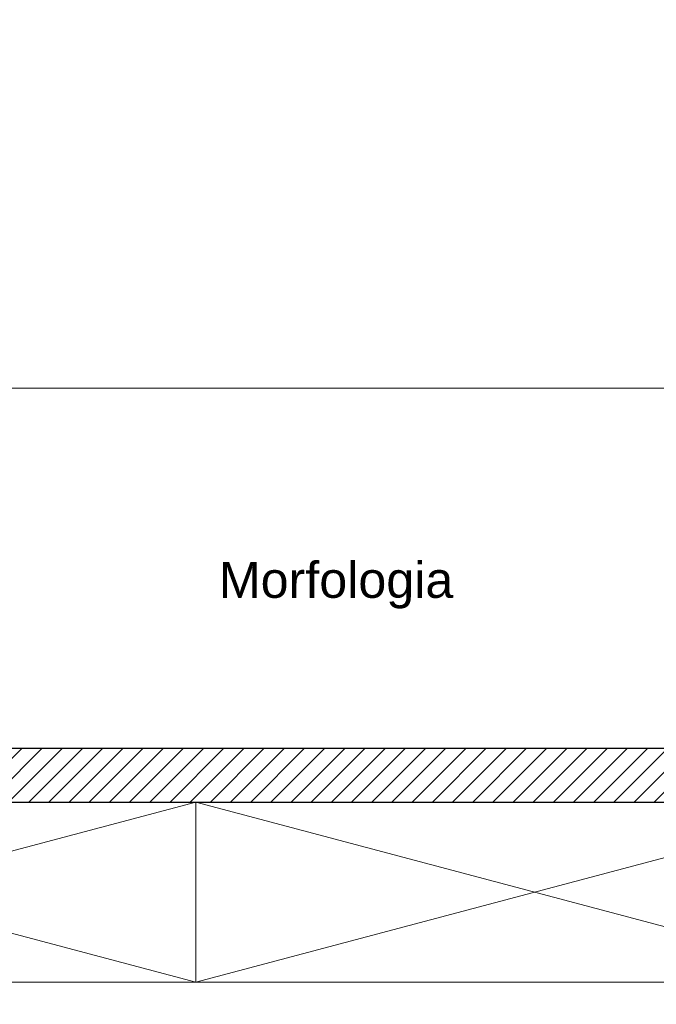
# Model space of a CAD drawing. Header units: millimetres. Extents: x 24385 to 79107, y -56478 to -23676.
# Tile 181 of 256: x 26993 to 27135, y -25763 to -25544. Entities that reach past the tile are written whole.
import ezdxf

# ---------------------------------------------------------------- set-up
doc = ezdxf.new("R2010")
doc.units = ezdxf.units.MM
doc.header["$LTSCALE"] = 2
for name, color, linetype, lineweight in [('0_OPIS', 7, 'Continuous', 13), ('3DPLAN_A_TABELKA POMIESZCZEŃ', 7, 'Continuous', 0), ('A_MEBLE', 9, 'Continuous', 5), ('AW_MEB_KUCH', 23, 'Continuous', 0), ('Opisy', 7, 'Continuous', 13)]:
    doc.layers.add(name, color=color, linetype=linetype, lineweight=lineweight)
doc.layers.add('3DPLAN_A_KRESKOWANIE 1', color=253, linetype='Continuous')
doc.layers.add('3DPLAN_A_OPIS', color=8, linetype='Continuous')
doc.styles.add('ARIAL', font='arial.ttf')

# ---------------------------------------------------------------- blocks, each defined once
blk = doc.blocks.new('kondygnacja -1')
at = {"layer": '3DPLAN_A_KRESKOWANIE 1'}
h = blk.add_hatch(dxfattribs=at)
h.set_pattern_fill('ANSI31', color=256, scale=7.5, style=0)
h.set_pattern_definition([(45, (23044.838, -26883.88), (-16.83798, 16.83798), [])])
h.paths.add_polyline_path([(31677.49, -24430.84), (30214.87, -24430.84), (30214.87, -24470.84), (30429.61, -24470.84), (30429.61, -24477.84), (30447.61, -24477.84), (30447.61, -24818.84), (30476.61, -24818.84), (30476.61, -24470.84), (31012.61, -24470.84), (31012.61, -24478.84), (31079.61, -24478.84), (31079.61, -24470.84), (31638.61, -24470.84), (31638.61, -25036.84), (31079.61, -25036.84), (31079.61, -25028.84), (31012.61, -25028.84), (31012.61, -25036.84), (30611.38, -25036.84), (30611.38, -25072.84), (31023.61, -25072.84), (31034.61, -25082.84), (31034.61, -25330.84), (31023.61, -25340.84), (30831.4, -25340.84, -0.038531), (30832.58, -25356.18), (30832.58, -25371.84), (31079.61, -25371.84), (31079.61, -25072.84), (31638.61, -25072.84), (31638.61, -25943.84), (30832.58, -25943.84), (30832.58, -26009.84), (31677.49, -26009.84)])
h.paths.add_polyline_path([(30682.61, -26009.84), (30832.58, -26009.84), (30832.58, -25943.84), (30760.61, -25943.84), (30760.61, -25454.67), (30735.61, -25464.58), (30735.61, -25943.84), (30682.61, -25943.84)])
h.paths.add_polyline_path([(30679.61, -25371.84), (30735.61, -25371.84), (30735.61, -25464.58), (30760.61, -25454.67), (30760.61, -25371.84), (30832.58, -25371.84), (30832.58, -25356.18, 0.038531), (30831.4, -25340.84), (30679.61, -25340.84)])
h.paths.add_polyline_path([(30355.83, -25371.84), (30425.61, -25371.84), (30425.61, -25379.84), (30463.61, -25379.84), (30463.61, -25424.74), (30471.61, -25424.74), (30471.61, -25395.84), (30533.61, -25395.84), (30533.61, -25371.84), (30576.61, -25371.84), (30576.61, -25341.84), (30472.61, -25341.84), (30472.61, -25326.84), (30427.61, -25326.84), (30427.61, -25341.84), (30355.83, -25341.84)])
h.paths.add_polyline_path([(30456.61, -25936.84), (30425.61, -25936.84), (30425.61, -25945.84), (30380.61, -25945.84), (30380.61, -26009.84), (30512.61, -26009.84), (30512.61, -25943.84), (30466.61, -25943.84), (30466.61, -25712.84), (30456.61, -25712.84)])
h.paths.add_polyline_path([(28888.61, -25941.84), (28888.61, -26009.84), (29013.61, -26009.84), (29013.61, -25941.84)])
h.paths.add_polyline_path([(28591.17, -26009.84), (28591.17, -25944.84), (28547.61, -25944.84), (28547.61, -26009.84)])
h.paths.add_polyline_path([(28624.61, -25870.53), (28654.8, -25870.53), (28654.8, -25924.53), (28624.61, -25924.53), (28624.61, -25944.84), (28591.17, -25944.84), (28591.17, -26009.84), (28713.61, -26009.84), (28713.61, -25941.84), (28672.61, -25941.84), (28672.61, -25932.84), (28657.61, -25932.84), (28657.61, -25716.84), (28624.61, -25716.84)])
h.paths.add_polyline_path([(28372.61, -25944.84), (28328.61, -25944.84), (28328.61, -25907.84), (28282.61, -25907.84), (28282.61, -25944.84), (28248.61, -25944.84), (28248.61, -26009.84), (28372.61, -26009.84)])
h.paths.add_polyline_path([(28092.61, -25563.84), (28054.61, -25563.84), (28054.61, -25383.84), (28067.6, -25383.84), (28067.61, -25375.84), (28340.61, -25375.84), (28340.61, -25341.84), (28070.61, -25341.84), (28070.61, -25332.84), (28030.61, -25332.84), (28030.61, -25395.6), (28048.71, -25395.6), (28048.71, -25449.6), (28030.61, -25449.6), (28030.61, -26009.84), (28073.61, -26009.84), (28073.61, -25944.84), (28054.61, -25944.84), (28054.61, -25668.84), (28092.61, -25668.84)])
h.paths.add_polyline_path([(27949.61, -25495.75), (27949.61, -25507.75), (27983.29, -25507.75), (27983.29, -25521.75), (27949.61, -25521.75), (27949.61, -25531.84), (27999.61, -25531.84), (27999.61, -25934.84), (27982.61, -25934.84), (27982.61, -25942.84), (27947.61, -25942.84), (27947.61, -26009.84), (28026.62, -26009.84), (28026.62, -25449.6), (27999.61, -25449.6), (27999.61, -25463.84), (27949.61, -25463.84), (27949.61, -25481.75), (27983.29, -25481.75), (27983.29, -25495.75)])
h.paths.add_polyline_path([(27982.61, -25361.84), (27952.61, -25361.84), (27952.61, -25332.84), (28026.62, -25332.84), (28026.62, -25395.6), (27999.61, -25395.6), (27999.61, -25377.84), (27982.61, -25377.84)])
h.paths.add_polyline_path([(26818.61, -25892.84), (26781.49, -25892.84), (26781.49, -26009.84), (26894.54, -26009.84), (26894.54, -25942.84), (26830.61, -25942.84), (26830.61, -25930.84), (26818.61, -25930.84)])
h.paths.add_polyline_path([(26894.54, -26009.84), (27115.94, -26009.84), (27115.94, -25942.84), (26894.54, -25942.84)])
h.paths.add_polyline_path([(27115.94, -25942.84), (27115.94, -26009.84), (27466.61, -26009.84), (27466.61, -25942.84), (27427.61, -25942.84), (27427.61, -25933.84), (27384.61, -25933.84), (27384.61, -25942.84)])
h.paths.add_polyline_path([(27641.61, -25942.84), (27641.61, -26009.84), (27802.61, -26009.84), (27802.61, -25942.84)])
h.paths.add_polyline_path([(30621.1, -25040.47), (30688.37, -25040.47), (30688.37, -25072.87), (30621.1, -25072.87)], flags=24)
at = {"layer": '3DPLAN_A_OPIS', "lineweight": 0, "transparency": 33554687}
h = blk.add_hatch(dxfattribs=at)
h.set_pattern_fill('ANSI31', color=1)
h.set_pattern_definition([(45, (5728.076, 0), (-2.24506403, 2.24506403), [])])
h.paths.add_polyline_path([(27183.61, -25705.84), (26818.61, -25705.84), (26818.61, -25717.84), (27183.61, -25717.84)])
h.paths.add_polyline_path([(27280.61, -25717.84), (27350.61, -25717.84), (27350.61, -25705.84), (27268.61, -25705.84), (27268.61, -25942.84), (27280.61, -25942.84)])
h.paths.add_polyline_path([(27445.61, -25762.54), (27445.61, -25702.54), (27750.61, -25702.54), (27750.61, -25690.54), (27435.61, -25690.54), (27435.61, -25762.54)])
h.paths.add_polyline_path([(27478.11, -25377.84), (27478.11, -25456.28), (27490.11, -25456.28), (27490.11, -25377.84)])
h.paths.add_polyline_path([(27378.51, -25466.84), (27378.51, -25478.84), (27569.7, -25478.84), (27569.7, -25466.84), (27490.11, -25466.84), (27490.11, -25377.84), (27478.11, -25377.84), (27478.11, -25466.84)])
h.paths.add_polyline_path([(27490.11, -25376.28), (27478.11, -25376.28), (27478.11, -25377.84), (27490.11, -25377.84)])
h.paths.add_polyline_path([(27490.11, -25377.84), (27490.11, -25361.84), (27478.11, -25361.84), (27478.11, -25377.84)])
h.paths.add_polyline_path([(27218.11, -25377.84), (27218.11, -25361.84), (27206.11, -25361.84), (27206.11, -25377.84)])
h.paths.add_polyline_path([(27206.11, -25478.84), (27288.51, -25478.84), (27288.51, -25466.84), (27218.11, -25466.84), (27218.11, -25377.84), (27206.11, -25377.84)])
at = {"layer": '3DPLAN_A_OPIS', "color": 1, "lineweight": 30}
for p, q in [((26818.61, -25705.84), (27183.61, -25705.84)), ((26818.61, -25717.84), (27183.61, -25717.84))]:
    blk.add_line(p, q, dxfattribs=at)
at = {"layer": 'A_MEBLE'}
for points in [[(26881.3, -25757.84), (27032.1, -25717.84), (27032.1, -25757.84), (26881.3, -25717.84)], [(27032.1, -25757.84), (27182.91, -25717.84), (27182.91, -25757.84), (27032.1, -25717.84)]]:
    blk.add_lwpolyline(points, dxfattribs=at)
for points in [[(27032.1, -25717.84), (27032.1, -25757.84), (26881.3, -25757.84), (26881.3, -25717.84)], [(27182.91, -25717.84), (27182.91, -25757.84), (27032.1, -25757.84), (27032.1, -25717.84)]]:
    blk.add_lwpolyline(points, close=True, dxfattribs=at)
at = {"layer": 'AW_MEB_KUCH', "ltscale": 0.1}
blk.add_lwpolyline([(26818.61, -25625.84), (26818.61, -25705.84), (27183.61, -25705.84), (27183.61, -25625.84), (26888.61, -25625.84)], dxfattribs=at)
at = {"layer": '3DPLAN_A_OPIS', "color": 1, "lineweight": 30, "style": 'ARIAL'}
for tag, p in [('PRZESUNIĘCIE_WEJŚCIA', (27655.16, -24535.33)), ('WYŁĄCZONE', (27007.18, -24723.98)), ('Z_OPRACOWANIA', (26996.84, -24746.42)), ('WYŁĄCZONE', (30803.05, -24760.87)), ('Z_OPRACOWANIA', (30792.71, -24783.3)), ('WYŁĄCZONE', (28894.9, -24826.59)), ('Z_OPRACOWANIA', (28884.56, -24849.03)), ('POWIĘKSZENIE_WEJŚCIA', (28313.68, -25144.41)), ('POWIĘKSZENIE_WEJŚCIA', (29600.62, -25191.36)), ('POWIĘKSZENIE_WEJŚCIA', (28011.45, -25235.42)), ('WYŁĄCZONE', (29754.42, -25678.17)), ('Z_OPRACOWANIA', (29744.08, -25700.6)), ('WYJŚCIE_EWAKUACYJNE', (27763.79, -26106.07))]:
    blk.add_attdef(tag, p, '', height=12, dxfattribs=at)
at = {"layer": '3DPLAN_A_OPIS', "color": 0, "lineweight": 30, "style": 'ARIAL'}
for tag, p in [('UGUL_1', (29350.3, -24586.01)), ('UGUL_2', (29622.92, -24586.01)), ('UGUL_3', (29833.15, -24586.01))]:
    blk.add_attdef(tag, p, '', height=12, dxfattribs=at)
at = {"layer": '3DPLAN_A_TABELKA POMIESZCZEŃ', "ltscale": 0.5, "style": 'ARIAL'}
for tag, p in [('KURTYNA', (27861.91, -26064.85)), ('POWIETRZNA', (27861.91, -26084.56))]:
    blk.add_attdef(tag, p, '', height=12, dxfattribs=at)
at = {"layer": 'Opisy', "ltscale": 0.5, "insert": (27026.26, -25664.43), "char_height": 8, "width": 74.1134, "attachment_point": 1, "style": 'ARIAL'}
blk.add_mtext('\\pxqc;Morfologia', dxfattribs=at)

msp = doc.modelspace()

# ---------------------------------------------------------------- block references
at = {"layer": '0_OPIS'}
msp.add_blockref('kondygnacja -1', (0, 0), dxfattribs=at)

doc.saveas('drawing.dxf')
